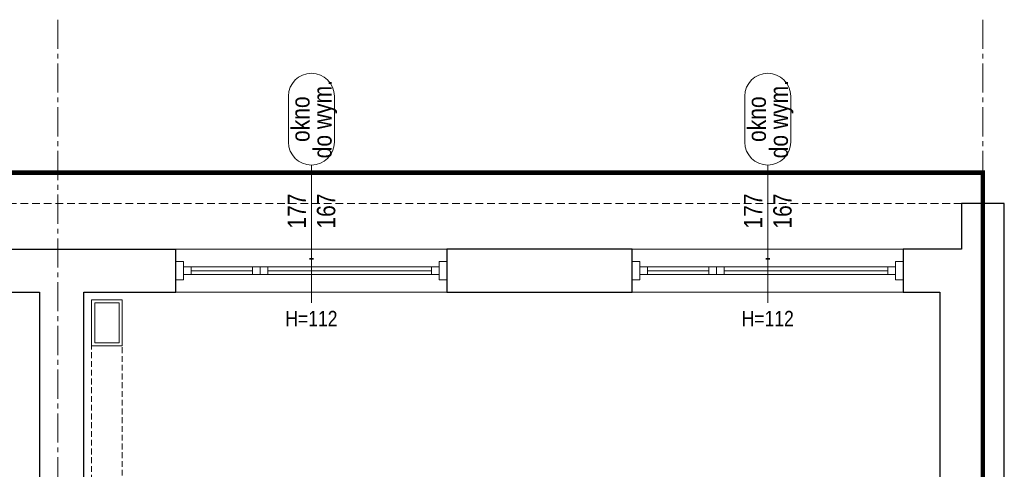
# Model space of a CAD drawing. Header units: millimetres. Extents: x -53179 to 121817, y -123620 to 254214.
# Tile 27 of 256: x 47790 to 54220, y -88517 to -85580. Entities that reach past the tile are written whole.
import ezdxf
from ezdxf.enums import TextEntityAlignment as Align

# ---------------------------------------------------------------- set-up
doc = ezdxf.new("R2010")
doc.units = ezdxf.units.MM
doc.linetypes.add('xref_ACAD-LSN_dyspozytornia_PW_rzuty_12$0$CENTER2', pattern=[28.575, 19.05, -3.175, 3.175, -3.175])
doc.linetypes.add('xref_ACAD-LSN_dyspozytornia_PW_rzuty_12$0$DASHED', pattern=[19.05, 12.7, -6.35])
for name, color, linetype, lineweight in [('xref', 8, 'Continuous', 13), ('xref_ACAD-LSN_dyspozytornia_PW_rzuty_12$0$A opis stolarka', 8, 'Continuous', 9), ('xref_ACAD-LSN_dyspozytornia_PW_rzuty_12$0$A opis stolarka NWD typ', 8, 'Continuous', 9), ('xref_ACAD-LSN_dyspozytornia_PW_rzuty_12$0$A widok wyżej', 8, 'xref_ACAD-LSN_dyspozytornia_PW_rzuty_12$0$DASHED', 9), ('xref_ACAD-LSN_dyspozytornia_PW_rzuty_12$0$A zakres', 8, 'Continuous', 13), ('xref_ACAD-LSN_dyspozytornia_PW_rzuty_12$0$A-Glaz', 8, 'Continuous', 9), ('xref_ACAD-LSN_dyspozytornia_PW_rzuty_12$0$A-Wall', 8, 'Continuous', 25), ('xref_ACAD-LSN_dyspozytornia_PW_rzuty_12$0$IS kanaly wentylacyjne', 8, 'xref_ACAD-LSN_dyspozytornia_PW_rzuty_12$0$DASHED', 9), ('xref_ACAD-LSN_dyspozytornia_PW_rzuty_12$0$S-Grid-Iden', 8, 'xref_ACAD-LSN_dyspozytornia_PW_rzuty_12$0$CENTER2', 9)]:
    doc.layers.add(name, color=color, linetype=linetype, lineweight=lineweight)
doc.layers.add('xref_ACAD-LSN_dyspozytornia_PW_rzuty_12$0$A opis ppoż okna', color=8, linetype='Continuous', lineweight=13, transparency=0.25)
doc.styles.add('xref_ACAD-LSN_dyspozytornia_PW_rzuty_12$0$STYL ASA', font='ARIALN.TTF')

# ---------------------------------------------------------------- blocks, each defined once
blk = doc.blocks.new('xref_ACAD-LSN_dyspozytornia_PW_rzuty_12$0$blok do okna')
for points in [[(28.5, 2.5), (33.5, 2.5), (33.5, -2.5), (28.5, -2.5)], [(33.5, 2.5), (38.5, 2.5), (38.5, -2.5), (33.5, -2.5)]]:
    blk.add_lwpolyline(points, close=True)
for points in [[(-78.5, 0), (28.5, 0)], [(38.5, 0), (78.5, 0)]]:
    blk.add_lwpolyline(points)
blk = doc.blocks.new('xref_ACAD-LSN_dyspozytornia_PW_rzuty_12$0$wtag_UP')
at = {"transparency": 33554687, "elevation": 0}
for points in [[(0, 30), (0, -30)], [(0, -30), (0, -60)]]:
    blk.add_lwpolyline(points, dxfattribs=at)
at = {"layer": 'xref_ACAD-LSN_dyspozytornia_PW_rzuty_12$0$A opis stolarka NWD typ', "transparency": 33554687, "elevation": 0}
blk.add_lwpolyline([(15, 75, 1), (-15, 75), (-15, 45, 1), (15, 45)], format="xyb", close=True, dxfattribs=at)
at = {"ltscale": 0.1, "transparency": 33554687, "style": 'xref_ACAD-LSN_dyspozytornia_PW_rzuty_12$0$STYL ASA'}
blk.add_attdef('WINDOWS:SZEROKOŚĆ', text='', height=12, rotation=90, dxfattribs=at).set_placement((0, 0), align=Align.BOTTOM_CENTER)
blk.add_attdef('WINDOWS:WYSOKOŚĆ', text='', height=12, rotation=90, dxfattribs=at).set_placement((3.6, 0), align=Align.TOP_CENTER)
blk.add_attdef('WINDOWS:PARAPET', text='', height=10, dxfattribs=at).set_placement((0, -70.22, 0), align=Align.MIDDLE_CENTER)
at = {"layer": 'xref_ACAD-LSN_dyspozytornia_PW_rzuty_12$0$A opis ppoż okna', "ltscale": 0.1, "transparency": 33554687, "style": 'xref_ACAD-LSN_dyspozytornia_PW_rzuty_12$0$STYL ASA'}
blk.add_attdef('WINDOWS:PPOŻ', text='', height=10, dxfattribs=at).set_placement((0, -30, 0), align=Align.MIDDLE_CENTER)
at = {"layer": 'xref_ACAD-LSN_dyspozytornia_PW_rzuty_12$0$A opis stolarka NWD typ', "ltscale": 0.1, "transparency": 33554687, "style": 'xref_ACAD-LSN_dyspozytornia_PW_rzuty_12$0$STYL ASA'}
blk.add_attdef('WINDOWS:PODTYP', text='', height=12, rotation=90, dxfattribs=at).set_placement((1.2, 60), align=Align.TOP_CENTER)
blk.add_attdef('WINDOWS:TYP', text='', height=12, rotation=90, dxfattribs=at).set_placement((2.4, 60), align=Align.BOTTOM_CENTER)
blk = doc.blocks.new('xref_ACAD-LSN_dyspozytornia_PW_rzuty_12')
at = {"layer": 'xref_ACAD-LSN_dyspozytornia_PW_rzuty_12$0$A widok wyżej', "linetype": 'xref_ACAD-LSN_dyspozytornia_PW_rzuty_12$0$DASHED', "lineweight": 9, "ltscale": 0.2}
for p, q in [((72519.68, 81981.22), (72342.68, 81981.22)), ((72817.68, 81981.22), (72640.68, 81981.22)), ((72342.68, 81953.22), (72519.68, 81953.22)), ((72640.68, 81953.22), (72817.68, 81953.22))]:
    blk.add_line(p, q, dxfattribs=at)
at = {"layer": 'xref_ACAD-LSN_dyspozytornia_PW_rzuty_12$0$A widok wyżej', "ltscale": 0.4}
blk.add_lwpolyline([(65352.68, 82011.22), (72855.68, 82011.22)], dxfattribs=at)
at = {"layer": 'xref_ACAD-LSN_dyspozytornia_PW_rzuty_12$0$A zakres', "linetype": 'xref_ACAD-LSN_dyspozytornia_PW_rzuty_12$0$DASHED', "const_width": 3}
blk.add_lwpolyline([(67446.18, 82031.22), (67446.18, 80639.22), (72869.68, 80639.22), (72869.68, 82031.22)], close=True, dxfattribs=at)
at = {"layer": 'xref_ACAD-LSN_dyspozytornia_PW_rzuty_12$0$A-Glaz', "linetype": 'Continuous', "lineweight": 9}
for p, q in [((72519.68, 81981.22), (72342.68, 81981.22)), ((72817.68, 81981.22), (72640.68, 81981.22)), ((72352.68, 81964.72), (72352.68, 81969.72)), ((72509.68, 81964.72), (72509.68, 81969.72)), ((72650.68, 81964.72), (72650.68, 81969.72)), ((72807.68, 81964.72), (72807.68, 81969.72)), ((72519.68, 81953.22), (72342.68, 81953.22)), ((72817.68, 81953.22), (72640.68, 81953.22))]:
    blk.add_line(p, q, dxfattribs=at)
for points in [[(72347.68, 81973.22), (72342.68, 81973.22), (72342.68, 81961.22), (72347.68, 81961.22)], [(72514.68, 81964.72), (72514.68, 81969.72), (72347.68, 81969.72), (72347.68, 81964.72)], [(72514.68, 81973.22), (72519.68, 81973.22), (72519.68, 81961.22), (72514.68, 81961.22)], [(72645.68, 81973.22), (72640.68, 81973.22), (72640.68, 81961.22), (72645.68, 81961.22)], [(72812.68, 81964.72), (72812.68, 81969.72), (72645.68, 81969.72), (72645.68, 81964.72)], [(72812.68, 81973.22), (72817.68, 81973.22), (72817.68, 81961.22), (72812.68, 81961.22)]]:
    blk.add_lwpolyline(points, close=True, dxfattribs=at)
at = {"layer": 'xref_ACAD-LSN_dyspozytornia_PW_rzuty_12$0$A-Wall', "linetype": 'Continuous', "lineweight": 25}
for p, q in [((72883.68, 82011.22), (72855.68, 82011.22)), ((72855.68, 82011.22), (72855.68, 81981.22)), ((72883.68, 81953.22), (72883.68, 82011.22)), ((72221.68, 81981.22), (72342.68, 81981.22)), ((72342.68, 81953.22), (72342.68, 81981.22)), ((72640.68, 81981.22), (72519.68, 81981.22)), ((72519.68, 81981.22), (72519.68, 81953.22)), ((72640.68, 81953.22), (72640.68, 81981.22)), ((72855.68, 81981.22), (72817.68, 81981.22)), ((72817.68, 81981.22), (72817.68, 81953.22)), ((72221.68, 81953.22), (72253.68, 81953.22)), ((72253.68, 81953.22), (72253.68, 81692.22)), ((72282.68, 81953.22), (72342.68, 81953.22)), ((72282.68, 81692.22), (72282.68, 81953.22)), ((72519.68, 81953.22), (72640.68, 81953.22)), ((72817.68, 81953.22), (72841.68, 81953.22)), ((72841.68, 81953.22), (72841.68, 81536.22)), ((72883.68, 81443.22), (72883.68, 81953.22))]:
    blk.add_line(p, q, dxfattribs=at)
at = {"layer": 'xref_ACAD-LSN_dyspozytornia_PW_rzuty_12$0$IS kanaly wentylacyjne', "linetype": 'ByBlock', "ltscale": 0.3}
for points in [[(72287.68, 81948.22), (72307.68, 81948.22), (72307.68, 81918.22), (72287.68, 81918.22)], [(72289.68, 81946.22), (72305.68, 81946.22), (72305.68, 81920.22), (72289.68, 81920.22)]]:
    blk.add_lwpolyline(points, close=True, dxfattribs=at)
at = {"layer": 'xref_ACAD-LSN_dyspozytornia_PW_rzuty_12$0$IS kanaly wentylacyjne', "ltscale": 0.3}
blk.add_lwpolyline([(72403.68, 81441.22), (72403.68, 81576.22), (72307.68, 81576.22), (72307.68, 81948.22), (72287.68, 81948.22), (72287.68, 81556.22), (72317.68, 81556.22), (72383.68, 81556.22), (72383.68, 81456.22), (72287.68, 81456.22), (72287.68, 81332.22), (72302.68, 81332.22), (72302.68, 81441.22)], close=True, dxfattribs=at)
at = {"layer": 'xref_ACAD-LSN_dyspozytornia_PW_rzuty_12$0$S-Grid-Iden'}
for points in [[(72265.68, 82131.22), (72265.68, 80539.22)], [(72869.68, 82131.22), (72869.68, 80539.22)]]:
    blk.add_lwpolyline(points, dxfattribs=at)
at = {"layer": 'xref_ACAD-LSN_dyspozytornia_PW_rzuty_12$0$A opis stolarka', "linetype": 'Continuous', "lineweight": 9}
ref = blk.add_blockref('xref_ACAD-LSN_dyspozytornia_PW_rzuty_12$0$wtag_UP', (72431.18, 82006.22, 0), dxfattribs=at)
ref.add_attrib('WINDOWS:TYP', 'okno', dxfattribs={"layer": 'xref_ACAD-LSN_dyspozytornia_PW_rzuty_12$0$A opis stolarka NWD typ', "ltscale": 0.1, "height": 12, "rotation": 90, "style": 'xref_ACAD-LSN_dyspozytornia_PW_rzuty_12$0$STYL ASA'}).set_placement((72433.58, 82066.22, 0), align=Align.BOTTOM_CENTER)
ref.add_attrib('WINDOWS:PODTYP', 'do wym.', dxfattribs={"layer": 'xref_ACAD-LSN_dyspozytornia_PW_rzuty_12$0$A opis stolarka NWD typ', "ltscale": 0.1, "height": 12, "rotation": 90, "style": 'xref_ACAD-LSN_dyspozytornia_PW_rzuty_12$0$STYL ASA'}).set_placement((72432.38, 82066.22, 0), align=Align.TOP_CENTER)
ref.add_attrib('WINDOWS:SZEROKOŚĆ', '177', dxfattribs={"layer": '0', "ltscale": 0.1, "height": 12, "rotation": 90, "style": 'xref_ACAD-LSN_dyspozytornia_PW_rzuty_12$0$STYL ASA'}).set_placement((72431.18, 82006.22, 0), align=Align.BOTTOM_CENTER)
ref.add_attrib('WINDOWS:WYSOKOŚĆ', '167', dxfattribs={"layer": '0', "ltscale": 0.1, "height": 12, "rotation": 90, "style": 'xref_ACAD-LSN_dyspozytornia_PW_rzuty_12$0$STYL ASA'}).set_placement((72434.78, 82006.22, 0), align=Align.TOP_CENTER)
ref.add_attrib('WINDOWS:PPOŻ', '-', dxfattribs={"layer": 'xref_ACAD-LSN_dyspozytornia_PW_rzuty_12$0$A opis ppoż okna', "ltscale": 0.1, "height": 10, "style": 'xref_ACAD-LSN_dyspozytornia_PW_rzuty_12$0$STYL ASA'}).set_placement((72431.18, 81976.22), align=Align.MIDDLE_CENTER)
ref.add_attrib('WINDOWS:PARAPET', 'H=112', dxfattribs={"layer": '0', "ltscale": 0.1, "height": 10, "style": 'xref_ACAD-LSN_dyspozytornia_PW_rzuty_12$0$STYL ASA'}).set_placement((72431.18, 81936), align=Align.MIDDLE_CENTER)
ref = blk.add_blockref('xref_ACAD-LSN_dyspozytornia_PW_rzuty_12$0$wtag_UP', (72729.18, 82006.22, 0), dxfattribs=at)
ref.add_attrib('WINDOWS:TYP', 'okno', dxfattribs={"layer": 'xref_ACAD-LSN_dyspozytornia_PW_rzuty_12$0$A opis stolarka NWD typ', "ltscale": 0.1, "height": 12, "rotation": 90, "style": 'xref_ACAD-LSN_dyspozytornia_PW_rzuty_12$0$STYL ASA'}).set_placement((72731.58, 82066.22, 0), align=Align.BOTTOM_CENTER)
ref.add_attrib('WINDOWS:PODTYP', 'do wym.', dxfattribs={"layer": 'xref_ACAD-LSN_dyspozytornia_PW_rzuty_12$0$A opis stolarka NWD typ', "ltscale": 0.1, "height": 12, "rotation": 90, "style": 'xref_ACAD-LSN_dyspozytornia_PW_rzuty_12$0$STYL ASA'}).set_placement((72730.38, 82066.22, 0), align=Align.TOP_CENTER)
ref.add_attrib('WINDOWS:SZEROKOŚĆ', '177', dxfattribs={"layer": '0', "ltscale": 0.1, "height": 12, "rotation": 90, "style": 'xref_ACAD-LSN_dyspozytornia_PW_rzuty_12$0$STYL ASA'}).set_placement((72729.18, 82006.22, 0), align=Align.BOTTOM_CENTER)
ref.add_attrib('WINDOWS:WYSOKOŚĆ', '167', dxfattribs={"layer": '0', "ltscale": 0.1, "height": 12, "rotation": 90, "style": 'xref_ACAD-LSN_dyspozytornia_PW_rzuty_12$0$STYL ASA'}).set_placement((72732.78, 82006.22, 0), align=Align.TOP_CENTER)
ref.add_attrib('WINDOWS:PPOŻ', '-', dxfattribs={"layer": 'xref_ACAD-LSN_dyspozytornia_PW_rzuty_12$0$A opis ppoż okna', "ltscale": 0.1, "height": 10, "style": 'xref_ACAD-LSN_dyspozytornia_PW_rzuty_12$0$STYL ASA'}).set_placement((72729.18, 81976.22), align=Align.MIDDLE_CENTER)
ref.add_attrib('WINDOWS:PARAPET', 'H=112', dxfattribs={"layer": '0', "ltscale": 0.1, "height": 10, "style": 'xref_ACAD-LSN_dyspozytornia_PW_rzuty_12$0$STYL ASA'}).set_placement((72729.18, 81936), align=Align.MIDDLE_CENTER)
at = {"layer": 'xref_ACAD-LSN_dyspozytornia_PW_rzuty_12$0$A-Glaz', "linetype": 'Continuous', "lineweight": 9, "rotation": 180}
for p in [(72431.18, 81967.22), (72729.18, 81967.22)]:
    blk.add_blockref('xref_ACAD-LSN_dyspozytornia_PW_rzuty_12$0$blok do okna', p, dxfattribs=at)

msp = doc.modelspace()

# ---------------------------------------------------------------- block references
at = {"layer": 'xref', "xscale": 10, "yscale": 10, "zscale": 10}
msp.add_blockref('xref_ACAD-LSN_dyspozytornia_PW_rzuty_12', (-674616.8, -906892.2), dxfattribs=at)

doc.saveas('drawing.dxf')
